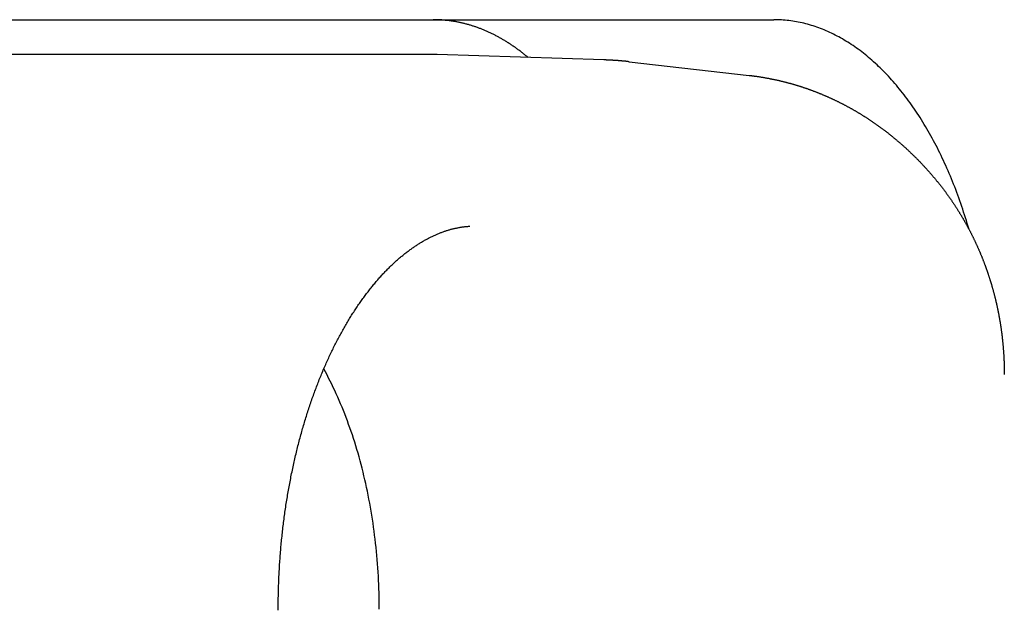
# Model space of a CAD drawing. Extents: x 987 to 2641, y 1244 to 2490.
# Tile 6 of 138: x 1148 to 1162, y 1772 to 1780. Entities that reach past the tile are written whole.
import ezdxf

# ---------------------------------------------------------------- set-up
doc = ezdxf.new("R2010")
doc.units = 0
doc.layers.add('KF_GRAVIS_8_RIGHT', color=7, linetype='CONTINUOUS')

# ---------------------------------------------------------------- blocks, each defined once
blk = doc.blocks.new('KF_GRAVIS_8_RIGHT')
at = {"layer": 'KF_GRAVIS_8_RIGHT'}
for p, q in [((36.2453, -365.5), (50.4079, -365.5)), ((50.4079, -365.5), (56.2883, -365.5)), ((51.3744, -366), (34.2069, -366)), ((53.8367, -366.0793), (51.428, -366.0009)), ((54.2022, -366.106), (55.9314, -366.3026))]:
    blk.add_line(p, q, dxfattribs=at)
for points in [[(52.7409, -366.044, 0), (52.731, -366.035, 0), (52.721, -366.027, 0), (52.711, -366.019, 0), (52.701, -366.011, 0), (52.6909, -366.003, 0), (52.6809, -365.995, 0), (52.6708, -365.987, 0), (52.6607, -365.979, 0), (52.6506, -365.971, 0), (52.6405, -365.963, 0), (52.6304, -365.955, 0), (52.6203, -365.948, 0), (52.6101, -365.94, 0), (52.5999, -365.933, 0), (52.5897, -365.925, 0), (52.5795, -365.918, 0), (52.5693, -365.911, 0), (52.5591, -365.903, 0), (52.5488, -365.896, 0), (52.5386, -365.889, 0), (52.5283, -365.882, 0), (52.518, -365.875, 0), (52.5077, -365.868, 0), (52.4974, -365.861, 0), (52.487, -365.854, 0), (52.4767, -365.847, 0), (52.4663, -365.841, 0), (52.456, -365.834, 0), (52.4456, -365.827, 0), (52.4352, -365.821, 0), (52.4248, -365.814, 0), (52.4144, -365.808, 0), (52.4039, -365.802, 0), (52.3935, -365.795, 0), (52.383, -365.789, 0), (52.3725, -365.783, 0), (52.362, -365.777, 0), (52.3515, -365.771, 0), (52.341, -365.765, 0), (52.3305, -365.759, 0), (52.32, -365.753, 0), (52.3094, -365.748, 0), (52.2989, -365.742, 0), (52.2883, -365.736, 0), (52.2777, -365.731, 0), (52.2671, -365.725, 0), (52.2565, -365.72, 0), (52.2459, -365.715, 0), (52.2353, -365.709, 0), (52.2246, -365.704, 0), (52.214, -365.699, 0), (52.2033, -365.694, 0), (52.1927, -365.689, 0), (52.182, -365.684, 0), (52.1713, -365.679, 0), (52.1606, -365.674, 0), (52.1499, -365.669, 0), (52.1392, -365.665, 0), (52.1285, -365.66, 0), (52.1177, -365.655, 0), (52.107, -365.651, 0), (52.0962, -365.646, 0), (52.0855, -365.642, 0), (52.0747, -365.638, 0), (52.0639, -365.633, 0), (52.0531, -365.629, 0), (52.0424, -365.625, 0), (52.0316, -365.621, 0), (52.0207, -365.617, 0), (52.0099, -365.613, 0), (51.9991, -365.609, 0), (51.9883, -365.605, 0), (51.9774, -365.602, 0), (51.9666, -365.598, 0), (51.9557, -365.595, 0), (51.9448, -365.591, 0), (51.934, -365.588, 0), (51.9231, -365.584, 0), (51.9122, -365.581, 0), (51.9013, -365.578, 0), (51.8904, -365.574, 0), (51.8795, -365.571, 0), (51.8686, -365.568, 0), (51.8577, -365.565, 0), (51.8468, -365.562, 0), (51.8358, -365.559, 0), (51.8249, -365.557, 0), (51.814, -365.554, 0), (51.803, -365.551, 0), (51.7921, -365.549, 0), (51.7811, -365.546, 0), (51.7702, -365.544, 0), (51.7592, -365.541, 0), (51.7482, -365.539, 0), (51.7373, -365.537, 0), (51.7263, -365.535, 0), (51.7153, -365.532, 0), (51.7043, -365.53, 0), (51.6933, -365.528, 0), (51.6823, -365.526, 0), (51.6713, -365.525, 0), (51.6603, -365.523, 0), (51.6493, -365.521, 0), (51.6383, -365.519, 0), (51.6273, -365.518, 0), (51.6163, -365.516, 0), (51.6053, -365.515, 0), (51.5942, -365.513, 0), (51.5832, -365.512, 0), (51.5722, -365.511, 0), (51.5611, -365.51, 0), (51.5501, -365.509, 0), (51.5391, -365.508, 0), (51.528, -365.507, 0), (51.517, -365.506, 0), (51.506, -365.505, 0), (51.4949, -365.504, 0), (51.4839, -365.503, 0), (51.4728, -365.503, 0), (51.4618, -365.502, 0), (51.4508, -365.502, 0), (51.4397, -365.501, 0), (51.4287, -365.501, 0), (51.4176, -365.501, 0), (51.4066, -365.5, 0), (51.3955, -365.5, 0), (51.3845, -365.5, 0), (51.3734, -365.5, 0)], [(59.105, -368.523, 0), (59.0927, -368.481, 0), (59.0801, -368.439, 0), (59.0673, -368.397, 0), (59.0544, -368.355, 0), (59.0412, -368.314, 0), (59.0278, -368.273, 0), (59.0142, -368.232, 0), (59.0004, -368.191, 0), (58.9864, -368.15, 0), (58.9722, -368.11, 0), (58.9578, -368.069, 0), (58.9432, -368.029, 0), (58.9284, -367.99, 0), (58.9135, -367.95, 0), (58.8983, -367.911, 0), (58.8829, -367.871, 0), (58.8673, -367.833, 0), (58.8516, -367.794, 0), (58.8356, -367.756, 0), (58.8195, -367.717, 0), (58.8032, -367.679, 0), (58.7866, -367.642, 0), (58.7699, -367.604, 0), (58.753, -367.567, 0), (58.736, -367.53, 0), (58.7187, -367.494, 0), (58.7013, -367.457, 0), (58.6837, -367.421, 0), (58.6659, -367.385, 0), (58.6479, -367.349, 0), (58.6298, -367.314, 0), (58.6115, -367.279, 0), (58.593, -367.244, 0), (58.5743, -367.21, 0), (58.5555, -367.176, 0), (58.5365, -367.142, 0), (58.5173, -367.108, 0), (58.498, -367.075, 0), (58.4785, -367.042, 0), (58.4588, -367.009, 0), (58.439, -366.976, 0), (58.419, -366.944, 0), (58.3989, -366.912, 0), (58.3786, -366.881, 0), (58.3582, -366.849, 0), (58.3376, -366.818, 0), (58.3168, -366.788, 0), (58.2959, -366.757, 0), (58.2748, -366.727, 0), (58.2536, -366.698, 0), (58.2323, -366.668, 0), (58.2108, -366.639, 0), (58.1892, -366.611, 0), (58.1674, -366.582, 0), (58.1455, -366.554, 0), (58.1234, -366.526, 0), (58.1012, -366.499, 0), (58.0789, -366.472, 0), (58.0564, -366.445, 0), (58.0338, -366.419, 0), (58.0111, -366.393, 0), (57.9882, -366.367, 0), (57.9653, -366.341, 0), (57.9422, -366.316, 0), (57.9189, -366.292, 0), (57.8956, -366.267, 0), (57.8721, -366.243, 0), (57.8486, -366.22, 0), (57.8249, -366.196, 0), (57.801, -366.174, 0), (57.7771, -366.151, 0), (57.7531, -366.129, 0), (57.7289, -366.107, 0), (57.7047, -366.085, 0), (57.6803, -366.064, 0), (57.6559, -366.044, 0), (57.6313, -366.023, 0), (57.6066, -366.003, 0), (57.5819, -365.984, 0), (57.557, -365.964, 0), (57.5321, -365.945, 0), (57.507, -365.927, 0), (57.4819, -365.909, 0), (57.4567, -365.891, 0), (57.4314, -365.874, 0), (57.406, -365.857, 0), (57.3805, -365.84, 0), (57.3549, -365.824, 0), (57.3293, -365.808, 0), (57.3036, -365.793, 0), (57.2778, -365.778, 0), (57.2519, -365.763, 0), (57.226, -365.749, 0), (57.2, -365.735, 0), (57.1739, -365.721, 0), (57.1478, -365.708, 0), (57.1215, -365.695, 0), (57.0953, -365.683, 0), (57.069, -365.671, 0), (57.0426, -365.66, 0), (57.0161, -365.648, 0), (56.9896, -365.638, 0), (56.9631, -365.627, 0), (56.9365, -365.617, 0), (56.9099, -365.608, 0), (56.8832, -365.599, 0), (56.8564, -365.59, 0), (56.8296, -365.582, 0), (56.8028, -365.574, 0), (56.776, -365.566, 0), (56.7491, -365.559, 0), (56.7222, -365.552, 0), (56.6952, -365.546, 0), (56.6682, -365.54, 0), (56.6412, -365.535, 0), (56.6142, -365.529, 0), (56.5871, -365.525, 0), (56.56, -365.52, 0), (56.5329, -365.517, 0), (56.5058, -365.513, 0), (56.4786, -365.51, 0), (56.4515, -365.507, 0), (56.4243, -365.505, 0), (56.3971, -365.503, 0), (56.3699, -365.502, 0), (56.3427, -365.501, 0), (56.3155, -365.5, 0), (56.2883, -365.5, 0)], [(51.428, -366.001, 0), (51.4275, -366.001, 0), (51.4271, -366.001, 0), (51.4267, -366.001, 0), (51.4263, -366.001, 0), (51.4259, -366.001, 0), (51.4255, -366.001, 0), (51.425, -366.001, 0), (51.4246, -366.001, 0), (51.4242, -366.001, 0), (51.4238, -366.001, 0), (51.4234, -366.001, 0), (51.4229, -366.001, 0), (51.4225, -366.001, 0), (51.4221, -366.001, 0), (51.4217, -366.001, 0), (51.4213, -366.001, 0), (51.4208, -366.001, 0), (51.4204, -366.001, 0), (51.42, -366.001, 0), (51.4196, -366.001, 0), (51.4192, -366.001, 0), (51.4188, -366.001, 0), (51.4183, -366.001, 0), (51.4179, -366.001, 0), (51.4175, -366.001, 0), (51.4171, -366.001, 0), (51.4167, -366.001, 0), (51.4162, -366.001, 0), (51.4158, -366.001, 0), (51.4154, -366.001, 0), (51.415, -366.001, 0), (51.4146, -366, 0), (51.4142, -366, 0), (51.4137, -366, 0), (51.4133, -366, 0), (51.4129, -366, 0), (51.4125, -366, 0), (51.4121, -366, 0), (51.4116, -366, 0), (51.4112, -366, 0), (51.4108, -366, 0), (51.4104, -366, 0), (51.41, -366, 0), (51.4095, -366, 0), (51.4091, -366, 0), (51.4087, -366, 0), (51.4083, -366, 0), (51.4079, -366, 0), (51.4075, -366, 0), (51.407, -366, 0), (51.4066, -366, 0), (51.4062, -366, 0), (51.4058, -366, 0), (51.4054, -366, 0), (51.4049, -366, 0), (51.4045, -366, 0), (51.4041, -366, 0), (51.4037, -366, 0), (51.4033, -366, 0), (51.4029, -366, 0), (51.4024, -366, 0), (51.402, -366, 0), (51.4016, -366, 0), (51.4012, -366, 0), (51.4008, -366, 0), (51.4003, -366, 0), (51.3999, -366, 0), (51.3995, -366, 0), (51.3991, -366, 0), (51.3987, -366, 0), (51.3982, -366, 0), (51.3978, -366, 0), (51.3974, -366, 0), (51.397, -366, 0), (51.3966, -366, 0), (51.3962, -366, 0), (51.3957, -366, 0), (51.3953, -366, 0), (51.3949, -366, 0), (51.3945, -366, 0), (51.3941, -366, 0), (51.3936, -366, 0), (51.3932, -366, 0), (51.3928, -366, 0), (51.3924, -366, 0), (51.392, -366, 0), (51.3916, -366, 0), (51.3911, -366, 0), (51.3907, -366, 0), (51.3903, -366, 0), (51.3899, -366, 0), (51.3895, -366, 0), (51.389, -366, 0), (51.3886, -366, 0), (51.3882, -366, 0), (51.3878, -366, 0), (51.3874, -366, 0), (51.3869, -366, 0), (51.3865, -366, 0), (51.3861, -366, 0), (51.3857, -366, 0), (51.3853, -366, 0), (51.3849, -366, 0), (51.3844, -366, 0), (51.384, -366, 0), (51.3836, -366, 0), (51.3832, -366, 0), (51.3828, -366, 0), (51.3823, -366, 0), (51.3819, -366, 0), (51.3815, -366, 0), (51.3811, -366, 0), (51.3807, -366, 0), (51.3802, -366, 0), (51.3798, -366, 0), (51.3794, -366, 0), (51.379, -366, 0), (51.3786, -366, 0), (51.3782, -366, 0), (51.3777, -366, 0), (51.3773, -366, 0), (51.3769, -366, 0), (51.3765, -366, 0), (51.3761, -366, 0), (51.3756, -366, 0), (51.3752, -366, 0), (51.3748, -366, 0), (51.3744, -366, 0)], [(54.2022, -366.106, 0), (54.1994, -366.106, 0), (54.1965, -366.105, 0), (54.1937, -366.105, 0), (54.1908, -366.105, 0), (54.188, -366.104, 0), (54.1851, -366.104, 0), (54.1823, -366.104, 0), (54.1794, -366.103, 0), (54.1766, -366.103, 0), (54.1737, -366.103, 0), (54.1709, -366.103, 0), (54.168, -366.102, 0), (54.1652, -366.102, 0), (54.1623, -366.102, 0), (54.1595, -366.101, 0), (54.1566, -366.101, 0), (54.1538, -366.101, 0), (54.1509, -366.1, 0), (54.1481, -366.1, 0), (54.1452, -366.1, 0), (54.1424, -366.1, 0), (54.1395, -366.099, 0), (54.1367, -366.099, 0), (54.1338, -366.099, 0), (54.131, -366.098, 0), (54.1281, -366.098, 0), (54.1253, -366.098, 0), (54.1224, -366.098, 0), (54.1196, -366.097, 0), (54.1167, -366.097, 0), (54.1139, -366.097, 0), (54.111, -366.097, 0), (54.1082, -366.096, 0), (54.1053, -366.096, 0), (54.1025, -366.096, 0), (54.0996, -366.096, 0), (54.0968, -366.095, 0), (54.0939, -366.095, 0), (54.0911, -366.095, 0), (54.0882, -366.094, 0), (54.0854, -366.094, 0), (54.0825, -366.094, 0), (54.0797, -366.094, 0), (54.0768, -366.093, 0), (54.074, -366.093, 0), (54.0711, -366.093, 0), (54.0682, -366.093, 0), (54.0654, -366.093, 0), (54.0625, -366.092, 0), (54.0597, -366.092, 0), (54.0568, -366.092, 0), (54.054, -366.092, 0), (54.0511, -366.091, 0), (54.0483, -366.091, 0), (54.0454, -366.091, 0), (54.0426, -366.091, 0), (54.0397, -366.09, 0), (54.0368, -366.09, 0), (54.034, -366.09, 0), (54.0311, -366.09, 0), (54.0283, -366.09, 0), (54.0254, -366.089, 0), (54.0226, -366.089, 0), (54.0197, -366.089, 0), (54.0169, -366.089, 0), (54.014, -366.089, 0), (54.0111, -366.088, 0), (54.0083, -366.088, 0), (54.0054, -366.088, 0), (54.0026, -366.088, 0), (53.9997, -366.088, 0), (53.9969, -366.087, 0), (53.994, -366.087, 0), (53.9911, -366.087, 0), (53.9883, -366.087, 0), (53.9854, -366.087, 0), (53.9826, -366.086, 0), (53.9797, -366.086, 0), (53.9769, -366.086, 0), (53.974, -366.086, 0), (53.9711, -366.086, 0), (53.9683, -366.086, 0), (53.9654, -366.085, 0), (53.9626, -366.085, 0), (53.9597, -366.085, 0), (53.9568, -366.085, 0), (53.954, -366.085, 0), (53.9511, -366.084, 0), (53.9483, -366.084, 0), (53.9454, -366.084, 0), (53.9425, -366.084, 0), (53.9397, -366.084, 0), (53.9368, -366.084, 0), (53.934, -366.084, 0), (53.9311, -366.083, 0), (53.9282, -366.083, 0), (53.9254, -366.083, 0), (53.9225, -366.083, 0), (53.9197, -366.083, 0), (53.9168, -366.083, 0), (53.9139, -366.082, 0), (53.9111, -366.082, 0), (53.9082, -366.082, 0), (53.9054, -366.082, 0), (53.9025, -366.082, 0), (53.8996, -366.082, 0), (53.8968, -366.082, 0), (53.8939, -366.082, 0), (53.8911, -366.081, 0), (53.8882, -366.081, 0), (53.8853, -366.081, 0), (53.8825, -366.081, 0), (53.8796, -366.081, 0), (53.8768, -366.081, 0), (53.8739, -366.081, 0), (53.871, -366.081, 0), (53.8682, -366.08, 0), (53.8653, -366.08, 0), (53.8625, -366.08, 0), (53.8596, -366.08, 0), (53.8567, -366.08, 0), (53.8539, -366.08, 0), (53.851, -366.08, 0), (53.8481, -366.08, 0), (53.8453, -366.08, 0), (53.8424, -366.08, 0), (53.8396, -366.079, 0), (53.8367, -366.079, 0)], [(55.9314, -366.303, 0), (55.9397, -366.304, 0), (55.948, -366.304, 0), (55.9563, -366.305, 0), (55.9646, -366.306, 0), (55.9729, -366.308, 0), (55.9812, -366.309, 0), (55.9895, -366.31, 0), (55.9978, -366.311, 0), (56.0061, -366.312, 0), (56.0144, -366.313, 0), (56.0226, -366.314, 0), (56.0309, -366.315, 0), (56.0392, -366.316, 0), (56.0475, -366.318, 0), (56.0557, -366.319, 0), (56.064, -366.32, 0), (56.0723, -366.321, 0), (56.0805, -366.322, 0), (56.0888, -366.324, 0), (56.0971, -366.325, 0), (56.1053, -366.326, 0), (56.1136, -366.328, 0), (56.1218, -366.329, 0), (56.1301, -366.33, 0), (56.1383, -366.332, 0), (56.1466, -366.333, 0), (56.1548, -366.335, 0), (56.163, -366.336, 0), (56.1713, -366.338, 0), (56.1795, -366.339, 0), (56.1877, -366.341, 0), (56.1959, -366.342, 0), (56.2042, -366.344, 0), (56.2124, -366.345, 0), (56.2206, -366.347, 0), (56.2288, -366.348, 0), (56.237, -366.35, 0), (56.2452, -366.351, 0), (56.2534, -366.353, 0), (56.2616, -366.355, 0), (56.2698, -366.356, 0), (56.278, -366.358, 0), (56.2861, -366.36, 0), (56.2943, -366.362, 0), (56.3025, -366.363, 0), (56.3107, -366.365, 0), (56.3188, -366.367, 0), (56.327, -366.369, 0), (56.3351, -366.37, 0), (56.3433, -366.372, 0), (56.3515, -366.374, 0), (56.3596, -366.376, 0), (56.3677, -366.378, 0), (56.3759, -366.38, 0), (56.384, -366.382, 0), (56.3921, -366.384, 0), (56.4003, -366.386, 0), (56.4084, -366.388, 0), (56.4165, -366.39, 0), (56.4246, -366.392, 0), (56.4327, -366.394, 0), (56.4408, -366.396, 0), (56.4489, -366.398, 0), (56.457, -366.4, 0), (56.4651, -366.402, 0), (56.4732, -366.404, 0), (56.4813, -366.406, 0), (56.4894, -366.408, 0), (56.4974, -366.41, 0), (56.5055, -366.413, 0), (56.5136, -366.415, 0), (56.5216, -366.417, 0), (56.5297, -366.419, 0), (56.5377, -366.421, 0), (56.5458, -366.424, 0), (56.5538, -366.426, 0), (56.5618, -366.428, 0), (56.5699, -366.431, 0), (56.5779, -366.433, 0), (56.5859, -366.435, 0), (56.5939, -366.438, 0), (56.6019, -366.44, 0), (56.6099, -366.442, 0), (56.6179, -366.445, 0), (56.6259, -366.447, 0), (56.6339, -366.45, 0), (56.6419, -366.452, 0), (56.6498, -366.455, 0), (56.6578, -366.457, 0), (56.6658, -366.46, 0), (56.6737, -366.462, 0), (56.6817, -366.465, 0), (56.6896, -366.467, 0), (56.6976, -366.47, 0), (56.7055, -366.473, 0), (56.7134, -366.475, 0), (56.7213, -366.478, 0), (56.7293, -366.481, 0), (56.7372, -366.483, 0), (56.7451, -366.486, 0), (56.753, -366.489, 0), (56.7609, -366.491, 0), (56.7688, -366.494, 0), (56.7767, -366.497, 0), (56.7845, -366.5, 0), (56.7924, -366.502, 0), (56.8003, -366.505, 0), (56.8081, -366.508, 0), (56.816, -366.511, 0), (56.8238, -366.514, 0), (56.8317, -366.517, 0), (56.8395, -366.52, 0), (56.8473, -366.522, 0), (56.8551, -366.525, 0), (56.863, -366.528, 0), (56.8708, -366.531, 0), (56.8786, -366.534, 0), (56.8864, -366.537, 0), (56.8942, -366.54, 0), (56.9019, -366.543, 0), (56.9097, -366.546, 0), (56.9175, -366.549, 0), (56.9253, -366.552, 0), (56.933, -366.555, 0), (56.9408, -366.559, 0), (56.9485, -366.562, 0), (56.9562, -366.565, 0), (56.964, -366.568, 0), (56.9717, -366.571, 0), (56.9794, -366.574, 0), (56.9871, -366.578, 0), (56.9948, -366.581, 0), (57.0025, -366.584, 0), (57.0102, -366.587, 0), (57.0179, -366.591, 0), (57.0256, -366.594, 0), (57.0332, -366.597, 0), (57.0409, -366.6, 0), (57.0486, -366.604, 0), (57.0562, -366.607, 0), (57.0638, -366.61, 0), (57.0715, -366.614, 0), (57.0791, -366.617, 0), (57.0867, -366.621, 0), (57.0943, -366.624, 0), (57.1019, -366.628, 0), (57.1095, -366.631, 0), (57.1171, -366.634, 0), (57.1247, -366.638, 0), (57.1323, -366.641, 0), (57.1399, -366.645, 0), (57.1474, -366.649, 0), (57.155, -366.652, 0), (57.1625, -366.656, 0), (57.17, -366.659, 0), (57.1776, -366.663, 0), (57.1851, -366.666, 0), (57.1926, -366.67, 0), (57.2001, -366.674, 0), (57.2076, -366.677, 0), (57.2151, -366.681, 0), (57.2226, -366.685, 0), (57.2301, -366.688, 0), (57.2375, -366.692, 0), (57.245, -366.696, 0), (57.2525, -366.7, 0), (57.2599, -366.703, 0), (57.2673, -366.707, 0), (57.2748, -366.711, 0), (57.2822, -366.715, 0), (57.2896, -366.719, 0), (57.297, -366.723, 0), (57.3044, -366.726, 0), (57.3118, -366.73, 0), (57.3192, -366.734, 0), (57.3265, -366.738, 0), (57.3339, -366.742, 0), (57.3413, -366.746, 0), (57.3486, -366.75, 0), (57.356, -366.754, 0), (57.3633, -366.758, 0), (57.3706, -366.762, 0), (57.3779, -366.766, 0), (57.3852, -366.77, 0), (57.3925, -366.774, 0), (57.3998, -366.778, 0), (57.4071, -366.782, 0), (57.4144, -366.786, 0), (57.4216, -366.79, 0), (57.4289, -366.794, 0), (57.4361, -366.798, 0), (57.4434, -366.803, 0), (57.4506, -366.807, 0), (57.4578, -366.811, 0), (57.4651, -366.815, 0), (57.4723, -366.819, 0), (57.4795, -366.824, 0), (57.4867, -366.828, 0), (57.4938, -366.832, 0), (57.501, -366.836, 0), (57.5082, -366.841, 0), (57.5153, -366.845, 0), (57.5225, -366.849, 0), (57.5296, -366.854, 0), (57.5367, -366.858, 0), (57.5439, -366.862, 0), (57.551, -366.867, 0), (57.5581, -366.871, 0), (57.5652, -366.875, 0), (57.5722, -366.88, 0), (57.5793, -366.884, 0), (57.5864, -366.889, 0), (57.5934, -366.893, 0), (57.6005, -366.898, 0), (57.6075, -366.902, 0), (57.6146, -366.906, 0), (57.6216, -366.911, 0), (57.6286, -366.916, 0), (57.6356, -366.92, 0), (57.6426, -366.925, 0), (57.6496, -366.929, 0), (57.6566, -366.934, 0), (57.6635, -366.938, 0), (57.6705, -366.943, 0), (57.6774, -366.948, 0), (57.6844, -366.952, 0), (57.6913, -366.957, 0), (57.6982, -366.961, 0), (57.7051, -366.966, 0), (57.712, -366.971, 0), (57.7189, -366.976, 0), (57.7258, -366.98, 0), (57.7327, -366.985, 0), (57.7395, -366.99, 0), (57.7464, -366.994, 0), (57.7532, -366.999, 0), (57.7601, -367.004, 0), (57.7669, -367.009, 0), (57.7737, -367.014, 0), (57.7805, -367.018, 0), (57.7873, -367.023, 0), (57.7941, -367.028, 0), (57.8009, -367.033, 0), (57.8076, -367.038, 0), (57.8144, -367.043, 0), (57.8212, -367.048, 0), (57.8279, -367.053, 0), (57.8346, -367.058, 0), (57.8413, -367.062, 0), (57.8481, -367.067, 0), (57.8548, -367.072, 0), (57.8614, -367.077, 0), (57.8681, -367.082, 0), (57.8748, -367.087, 0), (57.8815, -367.092, 0), (57.8881, -367.097, 0), (57.8948, -367.102, 0), (57.9014, -367.108, 0), (57.908, -367.113, 0), (57.9146, -367.118, 0), (57.9212, -367.123, 0), (57.9278, -367.128, 0), (57.9344, -367.133, 0), (57.941, -367.138, 0), (57.9475, -367.143, 0), (57.9541, -367.148, 0), (57.9606, -367.154, 0), (57.9672, -367.159, 0), (57.9737, -367.164, 0), (57.9802, -367.169, 0), (57.9867, -367.175, 0), (57.9932, -367.18, 0), (57.9997, -367.185, 0), (58.0062, -367.19, 0), (58.0126, -367.196, 0), (58.0191, -367.201, 0), (58.0255, -367.206, 0), (58.0319, -367.211, 0), (58.0384, -367.217, 0), (58.0448, -367.222, 0), (58.0512, -367.227, 0), (58.0576, -367.233, 0), (58.0639, -367.238, 0), (58.0703, -367.244, 0), (58.0767, -367.249, 0), (58.083, -367.254, 0), (58.0894, -367.26, 0), (58.0957, -367.265, 0), (58.102, -367.271, 0), (58.1083, -367.276, 0), (58.1146, -367.282, 0), (58.1209, -367.287, 0), (58.1272, -367.293, 0), (58.1335, -367.298, 0), (58.1397, -367.304, 0), (58.146, -367.309, 0), (58.1522, -367.315, 0), (58.1584, -367.32, 0), (58.1646, -367.326, 0), (58.1708, -367.331, 0), (58.177, -367.337, 0), (58.1832, -367.343, 0), (58.1894, -367.348, 0), (58.1956, -367.354, 0), (58.2017, -367.36, 0), (58.2079, -367.365, 0), (58.214, -367.371, 0), (58.2201, -367.377, 0), (58.2262, -367.382, 0), (58.2323, -367.388, 0), (58.2384, -367.394, 0), (58.2445, -367.399, 0), (58.2505, -367.405, 0), (58.2566, -367.411, 0), (58.2626, -367.417, 0), (58.2687, -367.422, 0), (58.2747, -367.428, 0), (58.2807, -367.434, 0), (58.2867, -367.44, 0), (58.2927, -367.446, 0), (58.2987, -367.451, 0), (58.3047, -367.457, 0), (58.3106, -367.463, 0), (58.3166, -367.469, 0), (58.3225, -367.475, 0), (58.3284, -367.481, 0), (58.3343, -367.487, 0), (58.3403, -367.493, 0), (58.3461, -367.498, 0), (58.352, -367.504, 0), (58.3579, -367.51, 0), (58.3638, -367.516, 0), (58.3696, -367.522, 0), (58.3755, -367.528, 0), (58.3813, -367.534, 0), (58.3871, -367.54, 0), (58.3929, -367.546, 0), (58.3987, -367.552, 0), (58.4045, -367.558, 0), (58.4103, -367.564, 0), (58.416, -367.57, 0), (58.4218, -367.576, 0), (58.4275, -367.582, 0), (58.4332, -367.588, 0), (58.439, -367.595, 0), (58.4447, -367.601, 0), (58.4504, -367.607, 0), (58.4561, -367.613, 0), (58.4617, -367.619, 0), (58.4674, -367.625, 0), (58.473, -367.631, 0), (58.4787, -367.637, 0), (58.4843, -367.644, 0), (58.4899, -367.65, 0), (58.4955, -367.656, 0), (58.5011, -367.662, 0), (58.5067, -367.668, 0), (58.5123, -367.675, 0), (58.5179, -367.681, 0), (58.5234, -367.687, 0), (58.529, -367.693, 0), (58.5345, -367.7, 0), (58.54, -367.706, 0), (58.5455, -367.712, 0), (58.551, -367.719, 0), (58.5565, -367.725, 0), (58.562, -367.731, 0), (58.5674, -367.738, 0), (58.5729, -367.744, 0), (58.5783, -367.75, 0), (58.5838, -367.757, 0), (58.5892, -367.763, 0), (58.5946, -367.769, 0), (58.6, -367.776, 0), (58.6054, -367.782, 0), (58.6107, -367.789, 0), (58.6161, -367.795, 0), (58.6214, -367.801, 0), (58.6268, -367.808, 0), (58.6321, -367.814, 0), (58.6374, -367.821, 0), (58.6427, -367.827, 0), (58.648, -367.834, 0)], [(58.648, -367.834, 0), (58.653, -367.84, 0), (58.6579, -367.846, 0), (58.6628, -367.852, 0), (58.6677, -367.858, 0), (58.6726, -367.864, 0), (58.6775, -367.87, 0), (58.6824, -367.876, 0), (58.6873, -367.883, 0), (58.6921, -367.889, 0), (58.697, -367.895, 0), (58.7018, -367.901, 0), (58.7066, -367.907, 0), (58.7114, -367.913, 0), (58.7162, -367.92, 0), (58.721, -367.926, 0), (58.7258, -367.932, 0), (58.7306, -367.938, 0), (58.7353, -367.944, 0), (58.74, -367.951, 0), (58.7448, -367.957, 0), (58.7495, -367.963, 0), (58.7542, -367.97, 0), (58.7589, -367.976, 0), (58.7636, -367.982, 0), (58.7682, -367.988, 0), (58.7729, -367.995, 0), (58.7775, -368.001, 0), (58.7822, -368.007, 0), (58.7868, -368.014, 0), (58.7914, -368.02, 0), (58.796, -368.026, 0), (58.8006, -368.033, 0), (58.8052, -368.039, 0), (58.8097, -368.045, 0), (58.8143, -368.052, 0), (58.8188, -368.058, 0), (58.8233, -368.065, 0), (58.8279, -368.071, 0), (58.8324, -368.077, 0), (58.8369, -368.084, 0), (58.8413, -368.09, 0), (58.8458, -368.097, 0), (58.8503, -368.103, 0), (58.8547, -368.11, 0), (58.8591, -368.116, 0), (58.8636, -368.123, 0), (58.868, -368.129, 0), (58.8724, -368.136, 0), (58.8767, -368.142, 0), (58.8811, -368.149, 0), (58.8855, -368.155, 0), (58.8898, -368.162, 0), (58.8941, -368.168, 0), (58.8985, -368.175, 0), (58.9028, -368.181, 0), (58.9071, -368.188, 0), (58.9114, -368.194, 0), (58.9156, -368.201, 0), (58.9199, -368.207, 0), (58.9241, -368.214, 0), (58.9284, -368.221, 0), (58.9326, -368.227, 0), (58.9368, -368.234, 0), (58.941, -368.24, 0), (58.9452, -368.247, 0), (58.9494, -368.254, 0), (58.9535, -368.26, 0), (58.9577, -368.267, 0), (58.9618, -368.274, 0), (58.9659, -368.28, 0), (58.9701, -368.287, 0), (58.9742, -368.294, 0), (58.9782, -368.3, 0), (58.9823, -368.307, 0), (58.9864, -368.314, 0), (58.9904, -368.321, 0), (58.9945, -368.327, 0), (58.9985, -368.334, 0), (59.0025, -368.341, 0), (59.0065, -368.347, 0), (59.0105, -368.354, 0), (59.0145, -368.361, 0), (59.0184, -368.368, 0), (59.0224, -368.374, 0), (59.0263, -368.381, 0), (59.0302, -368.388, 0), (59.0341, -368.395, 0), (59.038, -368.402, 0), (59.0419, -368.408, 0), (59.0458, -368.415, 0), (59.0497, -368.422, 0), (59.0535, -368.429, 0), (59.0574, -368.436, 0), (59.0612, -368.443, 0), (59.065, -368.449, 0), (59.0688, -368.456, 0), (59.0726, -368.463, 0), (59.0763, -368.47, 0), (59.0801, -368.477, 0), (59.0838, -368.484, 0), (59.0876, -368.491, 0), (59.0913, -368.498, 0), (59.095, -368.504, 0), (59.0987, -368.511, 0), (59.1024, -368.518, 0), (59.1061, -368.525, 0), (59.1097, -368.532, 0), (59.1134, -368.539, 0), (59.117, -368.546, 0), (59.1206, -368.553, 0), (59.1242, -368.56, 0), (59.1278, -368.567, 0), (59.1314, -368.574, 0), (59.135, -368.581, 0), (59.1385, -368.588, 0), (59.1421, -368.595, 0), (59.1456, -368.602, 0), (59.1491, -368.609, 0), (59.1526, -368.616, 0), (59.1561, -368.623, 0), (59.1596, -368.63, 0), (59.163, -368.637, 0), (59.1665, -368.644, 0), (59.1699, -368.651, 0), (59.1734, -368.658, 0), (59.1768, -368.665, 0), (59.1802, -368.672, 0), (59.1836, -368.679, 0), (59.1869, -368.686, 0), (59.1903, -368.693, 0), (59.1936, -368.701, 0), (59.197, -368.708, 0), (59.2003, -368.715, 0), (59.2036, -368.722, 0), (59.2069, -368.729, 0), (59.2102, -368.736, 0), (59.2135, -368.743, 0), (59.2167, -368.75, 0), (59.22, -368.757, 0), (59.2232, -368.765, 0), (59.2264, -368.772, 0), (59.2296, -368.779, 0), (59.2328, -368.786, 0), (59.236, -368.793, 0), (59.2391, -368.8, 0), (59.2423, -368.808, 0), (59.2454, -368.815, 0), (59.2486, -368.822, 0), (59.2517, -368.829, 0), (59.2548, -368.836, 0), (59.2579, -368.844, 0), (59.2609, -368.851, 0), (59.264, -368.858, 0), (59.267, -368.865, 0), (59.2701, -368.872, 0), (59.2731, -368.88, 0), (59.2761, -368.887, 0), (59.2791, -368.894, 0), (59.2821, -368.901, 0), (59.2851, -368.909, 0), (59.288, -368.916, 0), (59.2909, -368.923, 0), (59.2939, -368.93, 0), (59.2968, -368.938, 0), (59.2997, -368.945, 0), (59.3026, -368.952, 0), (59.3055, -368.96, 0), (59.3083, -368.967, 0), (59.3112, -368.974, 0), (59.314, -368.981, 0), (59.3168, -368.989, 0), (59.3196, -368.996, 0), (59.3224, -369.003, 0), (59.3252, -369.011, 0), (59.328, -369.018, 0), (59.3307, -369.025, 0), (59.3335, -369.033, 0), (59.3362, -369.04, 0), (59.3389, -369.047, 0), (59.3416, -369.055, 0), (59.3443, -369.062, 0), (59.347, -369.07, 0), (59.3497, -369.077, 0), (59.3523, -369.084, 0), (59.3549, -369.092, 0), (59.3576, -369.099, 0), (59.3602, -369.106, 0), (59.3628, -369.114, 0), (59.3654, -369.121, 0), (59.3679, -369.129, 0), (59.3705, -369.136, 0), (59.373, -369.144, 0), (59.3756, -369.151, 0), (59.3781, -369.158, 0), (59.3806, -369.166, 0), (59.3831, -369.173, 0), (59.3855, -369.181, 0), (59.388, -369.188, 0), (59.3905, -369.196, 0), (59.3929, -369.203, 0), (59.3953, -369.21, 0), (59.3977, -369.218, 0), (59.4001, -369.225, 0), (59.4025, -369.233, 0), (59.4049, -369.24, 0), (59.4072, -369.248, 0), (59.4096, -369.255, 0), (59.4119, -369.263, 0), (59.4142, -369.27, 0), (59.4165, -369.278, 0), (59.4188, -369.285, 0), (59.4211, -369.293, 0), (59.4234, -369.3, 0), (59.4256, -369.308, 0), (59.4279, -369.315, 0), (59.4301, -369.323, 0), (59.4323, -369.33, 0), (59.4345, -369.338, 0), (59.4367, -369.345, 0), (59.4388, -369.353, 0), (59.441, -369.361, 0), (59.4431, -369.368, 0), (59.4453, -369.376, 0), (59.4474, -369.383, 0), (59.4495, -369.391, 0), (59.4516, -369.398, 0), (59.4536, -369.406, 0), (59.4557, -369.413, 0), (59.4578, -369.421, 0), (59.4598, -369.429, 0), (59.4618, -369.436, 0), (59.4638, -369.444, 0), (59.4658, -369.451, 0), (59.4678, -369.459, 0), (59.4698, -369.466, 0), (59.4717, -369.474, 0), (59.4737, -369.482, 0), (59.4756, -369.489, 0), (59.4775, -369.497, 0), (59.4794, -369.505, 0), (59.4813, -369.512, 0), (59.4832, -369.52, 0), (59.485, -369.527, 0), (59.4869, -369.535, 0), (59.4887, -369.543, 0), (59.4905, -369.55, 0), (59.4923, -369.558, 0), (59.4941, -369.566, 0), (59.4959, -369.573, 0), (59.4977, -369.581, 0), (59.4994, -369.588, 0), (59.5012, -369.596, 0), (59.5029, -369.604, 0), (59.5046, -369.611, 0), (59.5063, -369.619, 0), (59.508, -369.627, 0), (59.5097, -369.634, 0), (59.5113, -369.642, 0), (59.513, -369.65, 0), (59.5146, -369.657, 0), (59.5162, -369.665, 0), (59.5179, -369.673, 0), (59.5194, -369.68, 0), (59.521, -369.688, 0), (59.5226, -369.696, 0), (59.5241, -369.704, 0), (59.5257, -369.711, 0), (59.5272, -369.719, 0), (59.5287, -369.727, 0), (59.5302, -369.734, 0), (59.5317, -369.742, 0), (59.5332, -369.75, 0), (59.5346, -369.757, 0), (59.5361, -369.765, 0), (59.5375, -369.773, 0), (59.5389, -369.781, 0), (59.5403, -369.788, 0), (59.5417, -369.796, 0), (59.5431, -369.804, 0), (59.5445, -369.811, 0), (59.5458, -369.819, 0), (59.5472, -369.827, 0), (59.5485, -369.835, 0), (59.5498, -369.842, 0), (59.5511, -369.85, 0), (59.5524, -369.858, 0), (59.5537, -369.866, 0), (59.5549, -369.873, 0), (59.5562, -369.881, 0), (59.5574, -369.889, 0), (59.5586, -369.897, 0), (59.5598, -369.904, 0), (59.561, -369.912, 0), (59.5622, -369.92, 0), (59.5634, -369.928, 0), (59.5645, -369.935, 0), (59.5657, -369.943, 0), (59.5668, -369.951, 0), (59.5679, -369.959, 0), (59.569, -369.967, 0), (59.5701, -369.974, 0), (59.5712, -369.982, 0), (59.5722, -369.99, 0), (59.5733, -369.998, 0), (59.5743, -370.005, 0), (59.5753, -370.013, 0), (59.5763, -370.021, 0), (59.5773, -370.029, 0), (59.5783, -370.037, 0), (59.5792, -370.044, 0), (59.5802, -370.052, 0), (59.5811, -370.06, 0), (59.5821, -370.068, 0), (59.583, -370.076, 0), (59.5839, -370.083, 0), (59.5848, -370.091, 0), (59.5856, -370.099, 0), (59.5865, -370.107, 0), (59.5873, -370.115, 0), (59.5882, -370.122, 0), (59.589, -370.13, 0), (59.5898, -370.138, 0), (59.5906, -370.146, 0), (59.5914, -370.154, 0), (59.5921, -370.162, 0), (59.5929, -370.169, 0), (59.5936, -370.177, 0), (59.5944, -370.185, 0), (59.5951, -370.193, 0), (59.5958, -370.201, 0), (59.5965, -370.208, 0), (59.5971, -370.216, 0), (59.5978, -370.224, 0), (59.5984, -370.232, 0), (59.5991, -370.24, 0), (59.5997, -370.248, 0), (59.6003, -370.255, 0), (59.6009, -370.263, 0), (59.6015, -370.271, 0), (59.6021, -370.279, 0), (59.6026, -370.287, 0), (59.6031, -370.295, 0), (59.6037, -370.302, 0), (59.6042, -370.31, 0), (59.6047, -370.318, 0), (59.6052, -370.326, 0), (59.6057, -370.334, 0), (59.6061, -370.342, 0), (59.6066, -370.35, 0), (59.607, -370.357, 0), (59.6074, -370.365, 0), (59.6078, -370.373, 0), (59.6082, -370.381, 0), (59.6086, -370.389, 0), (59.609, -370.397, 0), (59.6094, -370.405, 0), (59.6097, -370.412, 0), (59.61, -370.42, 0), (59.6104, -370.428, 0), (59.6107, -370.436, 0), (59.611, -370.444, 0), (59.6112, -370.452, 0), (59.6115, -370.46, 0), (59.6118, -370.467, 0), (59.612, -370.475, 0), (59.6122, -370.483, 0), (59.6124, -370.491, 0), (59.6126, -370.499, 0), (59.6128, -370.507, 0), (59.613, -370.515, 0), (59.6132, -370.522, 0), (59.6133, -370.53, 0), (59.6135, -370.538, 0), (59.6136, -370.546, 0), (59.6137, -370.554, 0), (59.6138, -370.562, 0), (59.6139, -370.57, 0), (59.6139, -370.577, 0), (59.614, -370.585, 0), (59.614, -370.593, 0), (59.6141, -370.601, 0), (59.6141, -370.609, 0), (59.6141, -370.617, 0)], [(49.1355, -374.013, 0), (49.1355, -373.987, 0), (49.1355, -373.962, 0), (49.1357, -373.936, 0), (49.1358, -373.911, 0), (49.1361, -373.885, 0), (49.1364, -373.86, 0), (49.1368, -373.834, 0), (49.1372, -373.809, 0), (49.1377, -373.783, 0), (49.1383, -373.758, 0), (49.1389, -373.732, 0), (49.1396, -373.707, 0), (49.1404, -373.681, 0), (49.1412, -373.656, 0), (49.1421, -373.63, 0), (49.1431, -373.605, 0), (49.1441, -373.579, 0), (49.1452, -373.554, 0), (49.1463, -373.529, 0), (49.1475, -373.503, 0), (49.1488, -373.478, 0), (49.1501, -373.452, 0), (49.1515, -373.427, 0), (49.153, -373.402, 0), (49.1545, -373.376, 0), (49.1561, -373.351, 0), (49.1578, -373.326, 0), (49.1595, -373.3, 0), (49.1613, -373.275, 0), (49.1631, -373.25, 0), (49.165, -373.224, 0), (49.167, -373.199, 0), (49.169, -373.174, 0), (49.1711, -373.149, 0), (49.1733, -373.124, 0), (49.1755, -373.098, 0), (49.1778, -373.073, 0), (49.1802, -373.048, 0), (49.1826, -373.023, 0), (49.185, -372.998, 0), (49.1876, -372.973, 0), (49.1902, -372.948, 0), (49.1929, -372.923, 0), (49.1956, -372.898, 0), (49.1984, -372.873, 0), (49.2012, -372.848, 0), (49.2041, -372.823, 0), (49.2071, -372.798, 0), (49.2102, -372.773, 0), (49.2133, -372.748, 0), (49.2164, -372.724, 0), (49.2196, -372.699, 0), (49.2229, -372.674, 0), (49.2263, -372.649, 0), (49.2297, -372.625, 0), (49.2331, -372.6, 0), (49.2367, -372.575, 0), (49.2403, -372.551, 0), (49.2439, -372.526, 0), (49.2476, -372.501, 0), (49.2514, -372.477, 0), (49.2552, -372.452, 0), (49.2591, -372.428, 0), (49.2631, -372.404, 0), (49.2671, -372.379, 0), (49.2711, -372.355, 0), (49.2753, -372.331, 0), (49.2795, -372.306, 0), (49.2837, -372.282, 0), (49.288, -372.258, 0), (49.2924, -372.234, 0), (49.2968, -372.21, 0), (49.3013, -372.186, 0), (49.3058, -372.161, 0), (49.3104, -372.137, 0), (49.3151, -372.114, 0), (49.3198, -372.09, 0), (49.3246, -372.066, 0), (49.3294, -372.042, 0), (49.3343, -372.018, 0), (49.3393, -371.994, 0), (49.3443, -371.971, 0), (49.3494, -371.947, 0), (49.3545, -371.923, 0), (49.3597, -371.9, 0), (49.3649, -371.876, 0), (49.3702, -371.853, 0), (49.3756, -371.829, 0), (49.381, -371.806, 0), (49.3865, -371.783, 0), (49.392, -371.759, 0), (49.3976, -371.736, 0), (49.4032, -371.713, 0), (49.4089, -371.69, 0), (49.4147, -371.667, 0), (49.4205, -371.644, 0), (49.4264, -371.621, 0), (49.4323, -371.598, 0), (49.4383, -371.575, 0), (49.4443, -371.552, 0), (49.4504, -371.529, 0), (49.4565, -371.507, 0), (49.4627, -371.484, 0), (49.469, -371.461, 0), (49.4753, -371.439, 0), (49.4817, -371.416, 0), (49.4881, -371.394, 0), (49.4946, -371.372, 0), (49.5011, -371.349, 0), (49.5077, -371.327, 0), (49.5143, -371.305, 0), (49.521, -371.283, 0), (49.5277, -371.261, 0), (49.5345, -371.239, 0), (49.5414, -371.217, 0), (49.5483, -371.195, 0), (49.5552, -371.173, 0), (49.5622, -371.151, 0), (49.5693, -371.13, 0), (49.5764, -371.108, 0), (49.5835, -371.086, 0), (49.5907, -371.065, 0), (49.598, -371.043, 0), (49.6053, -371.022, 0), (49.6126, -371.001, 0), (49.62, -370.979, 0), (49.6275, -370.958, 0), (49.635, -370.937, 0), (49.6425, -370.916, 0), (49.6501, -370.895, 0), (49.6578, -370.874, 0), (49.6655, -370.853, 0), (49.6732, -370.833, 0), (49.681, -370.812, 0), (49.6888, -370.791, 0), (49.6967, -370.771, 0), (49.7047, -370.75, 0), (49.7126, -370.73, 0), (49.7206, -370.709, 0), (49.7287, -370.689, 0), (49.7368, -370.669, 0), (49.745, -370.649, 0), (49.7532, -370.629, 0), (49.7614, -370.609, 0), (49.7697, -370.589, 0), (49.7781, -370.569, 0), (49.7864, -370.549, 0), (49.7949, -370.53, 0), (49.8033, -370.51, 0), (49.8118, -370.49, 0), (49.8204, -370.471, 0), (49.829, -370.452, 0), (49.8376, -370.432, 0), (49.8463, -370.413, 0), (49.855, -370.394, 0), (49.8638, -370.375, 0), (49.8726, -370.356, 0), (49.8815, -370.337, 0), (49.8903, -370.318, 0), (49.8993, -370.3, 0), (49.9082, -370.281, 0), (49.9172, -370.262, 0), (49.9263, -370.244, 0), (49.9354, -370.226, 0), (49.9445, -370.207, 0), (49.9537, -370.189, 0), (49.9629, -370.171, 0), (49.9721, -370.153, 0), (49.9814, -370.135, 0), (49.9907, -370.117, 0), (50.0001, -370.099, 0), (50.0095, -370.081, 0), (50.0189, -370.064, 0), (50.0284, -370.046, 0), (50.0379, -370.029, 0), (50.0474, -370.012, 0), (50.057, -369.994, 0), (50.0666, -369.977, 0), (50.0763, -369.96, 0), (50.086, -369.943, 0), (50.0957, -369.926, 0), (50.1054, -369.909, 0), (50.1152, -369.893, 0), (50.125, -369.876, 0), (50.1348, -369.859, 0), (50.1447, -369.843, 0), (50.1546, -369.827, 0), (50.1645, -369.81, 0), (50.1745, -369.794, 0), (50.1845, -369.778, 0), (50.1945, -369.762, 0), (50.2046, -369.746, 0), (50.2146, -369.73, 0), (50.2247, -369.715, 0), (50.2349, -369.699, 0), (50.245, -369.684, 0), (50.2552, -369.668, 0), (50.2654, -369.653, 0), (50.2757, -369.638, 0), (50.2859, -369.622, 0), (50.2962, -369.607, 0), (50.3065, -369.592, 0), (50.3169, -369.578, 0), (50.3272, -369.563, 0), (50.3376, -369.548, 0), (50.348, -369.534, 0), (50.3585, -369.519, 0), (50.3689, -369.505, 0), (50.3794, -369.491, 0), (50.3899, -369.476, 0), (50.4004, -369.462, 0), (50.4109, -369.448, 0), (50.4215, -369.434, 0), (50.4321, -369.421, 0), (50.4427, -369.407, 0), (50.4533, -369.393, 0), (50.4639, -369.38, 0), (50.4746, -369.367, 0), (50.4852, -369.353, 0), (50.4959, -369.34, 0), (50.5066, -369.327, 0), (50.5173, -369.314, 0), (50.5281, -369.301, 0), (50.5388, -369.288, 0), (50.5496, -369.276, 0), (50.5604, -369.263, 0), (50.5712, -369.251, 0), (50.582, -369.238, 0), (50.5928, -369.226, 0), (50.6036, -369.214, 0), (50.6145, -369.202, 0), (50.6253, -369.19, 0), (50.6362, -369.178, 0), (50.6471, -369.166, 0), (50.658, -369.155, 0), (50.6689, -369.143, 0), (50.6798, -369.132, 0), (50.6907, -369.12, 0), (50.7016, -369.109, 0), (50.7125, -369.098, 0), (50.7235, -369.087, 0), (50.7344, -369.076, 0), (50.7454, -369.065, 0), (50.7563, -369.055, 0), (50.7673, -369.044, 0), (50.7782, -369.034, 0), (50.7892, -369.023, 0), (50.8002, -369.013, 0), (50.8111, -369.003, 0), (50.8221, -368.993, 0), (50.8331, -368.983, 0), (50.8441, -368.973, 0), (50.855, -368.963, 0), (50.866, -368.954, 0), (50.877, -368.944, 0), (50.888, -368.935, 0), (50.899, -368.925, 0), (50.91, -368.916, 0), (50.921, -368.907, 0), (50.9319, -368.898, 0), (50.9429, -368.889, 0), (50.9539, -368.88, 0), (50.9649, -368.872, 0), (50.9759, -368.863, 0), (50.9868, -368.855, 0), (50.9978, -368.846, 0), (51.0088, -368.838, 0), (51.0197, -368.83, 0), (51.0307, -368.821, 0), (51.0416, -368.813, 0), (51.0526, -368.806, 0), (51.0635, -368.798, 0), (51.0745, -368.79, 0), (51.0854, -368.782, 0), (51.0963, -368.775, 0), (51.1073, -368.768, 0), (51.1182, -368.76, 0), (51.1291, -368.753, 0), (51.14, -368.746, 0), (51.1509, -368.739, 0), (51.1618, -368.732, 0), (51.1726, -368.725, 0), (51.1835, -368.719, 0), (51.1944, -368.712, 0), (51.2052, -368.705, 0), (51.216, -368.699, 0), (51.2269, -368.693, 0), (51.2377, -368.686, 0), (51.2485, -368.68, 0), (51.2593, -368.674, 0), (51.27, -368.668, 0), (51.2808, -368.663, 0), (51.2915, -368.657, 0), (51.3023, -368.651, 0), (51.313, -368.646, 0), (51.3237, -368.64, 0), (51.3344, -368.635, 0), (51.3451, -368.63, 0), (51.3558, -368.624, 0), (51.3664, -368.619, 0), (51.377, -368.614, 0), (51.3877, -368.609, 0), (51.3983, -368.605, 0), (51.4088, -368.6, 0), (51.4194, -368.595, 0), (51.43, -368.591, 0), (51.4405, -368.587, 0), (51.451, -368.582, 0), (51.4615, -368.578, 0), (51.472, -368.574, 0), (51.4825, -368.57, 0), (51.4929, -368.566, 0), (51.5034, -368.562, 0), (51.5138, -368.558, 0), (51.5242, -368.555, 0), (51.5346, -368.551, 0), (51.545, -368.547, 0), (51.5553, -368.544, 0), (51.5657, -368.541, 0), (51.576, -368.537, 0), (51.5864, -368.534, 0), (51.5967, -368.531, 0), (51.607, -368.528, 0), (51.6173, -368.525, 0), (51.6275, -368.522, 0), (51.6378, -368.52, 0), (51.648, -368.517, 0), (51.6583, -368.514, 0), (51.6685, -368.512, 0), (51.6787, -368.509, 0), (51.6889, -368.507, 0), (51.6991, -368.505, 0), (51.7093, -368.503, 0), (51.7195, -368.501, 0), (51.7296, -368.499, 0), (51.7398, -368.497, 0), (51.7499, -368.495, 0), (51.7601, -368.493, 0), (51.7702, -368.491, 0), (51.7803, -368.49, 0), (51.7904, -368.488, 0), (51.8005, -368.487, 0), (51.8106, -368.485, 0), (51.8207, -368.484, 0), (51.8307, -368.483, 0), (51.8408, -368.482, 0), (51.8509, -368.481, 0), (51.8609, -368.48, 0), (51.871, -368.479, 0), (51.881, -368.478, 0), (51.891, -368.477, 0), (51.901, -368.477, 0)], [(50.5935, -374, 0), (50.5933, -373.94, 0), (50.5927, -373.88, 0), (50.5917, -373.821, 0), (50.5902, -373.761, 0), (50.5884, -373.701, 0), (50.5861, -373.641, 0), (50.5835, -373.582, 0), (50.5804, -373.522, 0), (50.5769, -373.463, 0), (50.573, -373.403, 0), (50.5687, -373.344, 0), (50.564, -373.284, 0), (50.5589, -373.225, 0), (50.5534, -373.166, 0), (50.5474, -373.107, 0), (50.5411, -373.049, 0), (50.5344, -372.99, 0), (50.5272, -372.931, 0), (50.5197, -372.873, 0), (50.5118, -372.815, 0), (50.5034, -372.757, 0), (50.4947, -372.699, 0), (50.4856, -372.641, 0), (50.4761, -372.584, 0), (50.4661, -372.526, 0), (50.4558, -372.469, 0), (50.4451, -372.412, 0), (50.434, -372.356, 0), (50.4226, -372.299, 0), (50.4107, -372.243, 0), (50.3984, -372.187, 0), (50.3858, -372.132, 0), (50.3728, -372.076, 0), (50.3594, -372.021, 0), (50.3456, -371.967, 0), (50.3315, -371.912, 0), (50.317, -371.858, 0), (50.3021, -371.804, 0), (50.2868, -371.75, 0), (50.2712, -371.697, 0), (50.2552, -371.644, 0), (50.2389, -371.591, 0), (50.2222, -371.539, 0), (50.2051, -371.487, 0), (50.1877, -371.436, 0), (50.1699, -371.385, 0), (50.1518, -371.334, 0), (50.1333, -371.283, 0), (50.1145, -371.233, 0), (50.0953, -371.184, 0), (50.0758, -371.134, 0), (50.056, -371.086, 0), (50.0358, -371.037, 0), (50.0153, -370.989, 0), (49.9945, -370.942, 0), (49.9733, -370.895, 0), (49.9518, -370.848, 0), (49.93, -370.802, 0), (49.9079, -370.756, 0), (49.8855, -370.711, 0), (49.8628, -370.666, 0), (49.8397, -370.621, 0), (49.8164, -370.578, 0), (49.7928, -370.534, 0)]]:
    blk.add_polyline3d(points, dxfattribs=at)

msp = doc.modelspace()

# ---------------------------------------------------------------- block references
at = {"layer": 'KF_GRAVIS_8_RIGHT'}
msp.add_blockref('KF_GRAVIS_8_RIGHT', (1102.603, 2145.913), dxfattribs=at)

doc.saveas('drawing.dxf')
